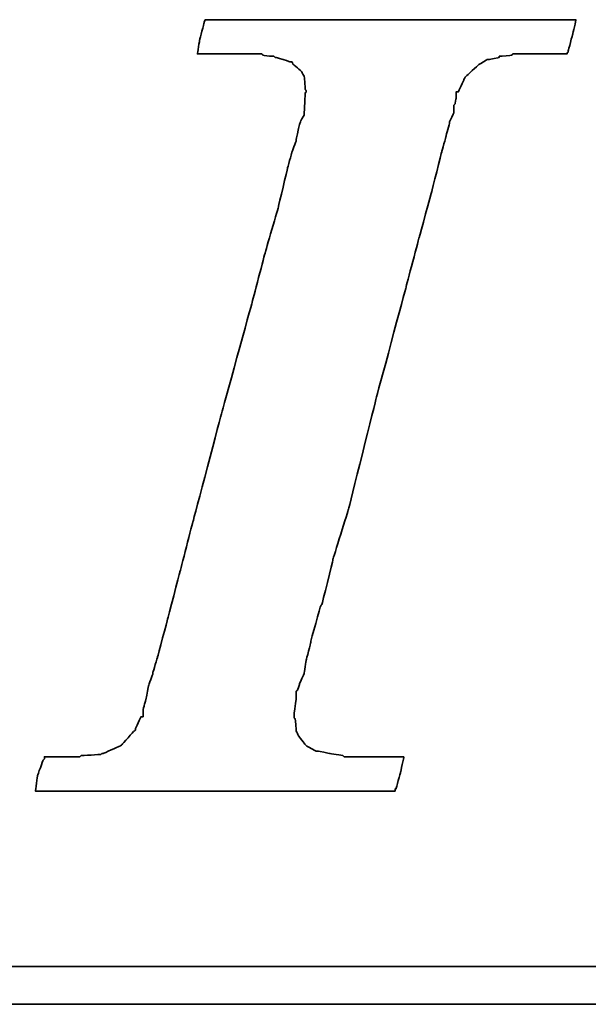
# Model space of a CAD drawing. Header units: millimetres. Extents: x 451 to 877, y 119 to 270.
# Tile 34 of 56: x 769.03 to 771.53, y 166.23 to 170.56. Entities that reach past the tile are written whole.
import ezdxf

# ---------------------------------------------------------------- set-up
doc = ezdxf.new("R2010")
doc.units = ezdxf.units.MM
doc.layers.add('DIM', color=4, linetype='CONTINUOUS')
doc.layers.add('layer 1', color=7, linetype='CONTINUOUS')

# ---------------------------------------------------------------- blocks, each defined once
blk = doc.blocks.new('TBI MOTION logo(完整正式版)')
at = {"layer": 'layer 1', "color": 22, "lineweight": 35}
for points, knots in [([(-40.59125, -7.94375), (-40.59125, -7.94375), (-40.97375, -7.94375), (-40.97375, -7.94375), (-40.97375, -7.94375), (-40.97375, -7.94375), (-41.38125, -7.94375), (-41.38125, -7.94375), (-41.38125, -7.94375), (-41.38125, -7.94375), (-41.54875, -7.94375), (-41.54875, -7.94375), (-41.54875, -7.94375), (-41.54875, -7.94375), (-41.59875, -7.94375), (-41.59875, -7.94375), (-41.59875, -7.94375), (-41.59875, -7.94375), (-41.88375, -7.94375), (-41.88375, -7.94375), (-41.88375, -7.94375), (-41.88375, -7.94375), (-41.90875, -7.91875), (-41.90875, -7.91875), (-41.90875, -7.91875), (-41.90875, -7.91875), (-42.19875, -7.87125), (-42.19875, -7.87125), (-42.19875, -7.87125), (-42.19875, -7.87125), (-42.43875, -7.82375), (-42.43875, -7.82375), (-42.43875, -7.82375), (-42.43875, -7.82375), (-42.45875, -7.82375), (-42.45875, -7.82375), (-42.45875, -7.82375), (-42.45875, -7.82375), (-42.48625, -7.82375), (-42.48625, -7.82375), (-42.48625, -7.82375), (-42.48625, -7.82375), (-42.67625, -7.72375), (-42.67625, -7.72375), (-42.67625, -7.72375), (-42.67625, -7.72375), (-42.70125, -7.70375), (-42.70125, -7.70375), (-42.70125, -7.70375), (-42.70125, -7.70375), (-42.72375, -7.67875), (-42.72375, -7.67875), (-42.72375, -7.67875), (-42.72375, -7.67875), (-42.86875, -7.48875), (-42.86875, -7.48875), (-42.86875, -7.48875), (-42.86875, -7.48875), (-42.89375, -7.43875), (-42.89375, -7.43875), (-42.89375, -7.43875), (-42.89375, -7.43875), (-42.91875, -7.38875), (-42.91875, -7.38875), (-42.91875, -7.38875), (-42.91875, -7.38875), (-42.93875, -7.12875), (-42.93875, -7.12875), (-42.93875, -7.12875), (-42.93875, -7.12875), (-42.96375, -7.10375), (-42.96375, -7.10375), (-42.96375, -7.10375), (-42.96375, -7.10375), (-42.96375, -7.05375), (-42.96375, -7.05375), (-42.96375, -7.05375), (-42.96375, -7.05375), (-42.96375, -7.00875), (-42.96375, -7.00875), (-42.96375, -7.00875), (-42.96375, -7.00875), (-42.91875, -6.69625), (-42.91875, -6.69625), (-42.91875, -6.69625), (-42.91875, -6.69625), (-42.91875, -6.62375), (-42.91875, -6.62375), (-42.91875, -6.62375), (-42.91875, -6.62375), (-42.91875, -6.59625), (-42.91875, -6.59625), (-42.91875, -6.59625), (-42.91875, -6.59625), (-42.91875, -6.57375), (-42.91875, -6.57375), (-42.91875, -6.57375), (-42.91875, -6.57375), (-42.91875, -6.52875), (-42.91875, -6.52875), (-42.91875, -6.52875), (-42.91875, -6.52875), (-42.89375, -6.50375), (-42.89375, -6.50375), (-42.89375, -6.50375), (-42.89375, -6.50375), (-42.84375, -6.38375), (-42.84375, -6.38375), (-42.84375, -6.38375), (-42.84375, -6.38375), (-42.84375, -6.35875), (-42.84375, -6.35875), (-42.84375, -6.35875), (-42.84375, -6.35875), (-42.74625, -6.14375), (-42.74625, -6.14375), (-42.74625, -6.14375), (-42.74625, -6.14375), (-42.70125, -5.85375), (-42.70125, -5.85375), (-42.70125, -5.85375), (-42.70125, -5.85375), (-42.60375, -5.47125), (-42.60375, -5.47125), (-42.60375, -5.47125), (-42.60375, -5.47125), (-42.60375, -5.44875), (-42.60375, -5.44875), (-42.60375, -5.44875), (-42.60375, -5.44875), (-42.38875, -4.67875), (-42.38875, -4.67875), (-42.38875, -4.67875), (-42.38875, -4.67875), (-42.36375, -4.65375), (-42.36375, -4.65375), (-42.36375, -4.65375), (-42.36375, -4.65375), (-42.12375, -3.69625), (-42.12375, -3.69625), (-42.12375, -3.69625), (-42.12375, -3.69625), (-42.12375, -3.67374), (-42.12375, -3.67374), (-42.12375, -3.67374), (-42.12375, -3.67374), (-41.78875, -2.59374), (-41.78875, -2.59374), (-41.78875, -2.59374), (-41.78875, -2.59374), (-41.18875, -0.19375), (-41.18875, -0.19375), (-41.18875, -0.19375), (-41.18875, -0.19375), (-40.54375, 2.20624), (-40.54375, 2.20624), (-40.54375, 2.20624), (-40.54375, 2.20624), (-40.25375, 3.30875), (-40.25375, 3.30875), (-40.25375, 3.30875), (-40.25375, 3.30875), (-39.98875, 4.27125), (-39.98875, 4.27125), (-39.98875, 4.27125), (-39.98875, 4.27125), (-39.77375, 5.13125), (-39.77375, 5.13125), (-39.77375, 5.13125), (-39.77375, 5.13125), (-39.67875, 5.47125), (-39.67875, 5.47125), (-39.67875, 5.47125), (-39.67875, 5.47125), (-39.60375, 5.75625), (-39.60375, 5.75625), (-39.60375, 5.75625), (-39.60375, 5.75625), (-39.60375, 5.78125), (-39.60375, 5.78125), (-39.60375, 5.78125), (-39.60375, 5.78125), (-39.50875, 5.97125), (-39.50875, 5.97125), (-39.50875, 5.97125), (-39.50875, 5.97125), (-39.50875, 6.13875), (-39.50875, 6.13875), (-39.50875, 6.13875), (-39.50875, 6.13875), (-39.48625, 6.16625), (-39.48625, 6.16625), (-39.48625, 6.16625), (-39.48625, 6.16625), (-39.46125, 6.28625), (-39.46125, 6.28625), (-39.46125, 6.28625), (-39.46125, 6.28625), (-39.46125, 6.42625), (-39.46125, 6.42625), (-39.46125, 6.42625), (-39.46125, 6.42625), (-39.41375, 6.42625), (-39.41375, 6.42625), (-39.41375, 6.42625), (-39.41375, 6.42625), (-39.29375, 6.69125), (-39.29375, 6.69125), (-39.29375, 6.69125), (-39.29375, 6.69125), (-39.26875, 6.74125), (-39.26875, 6.74125), (-39.26875, 6.74125), (-39.26875, 6.74125), (-39.24375, 6.76625), (-39.24375, 6.76625), (-39.24375, 6.76625), (-39.24375, 6.76625), (-38.98375, 7.00624), (-38.98375, 7.00624), (-38.98375, 7.00624), (-38.98375, 7.00624), (-38.95625, 7.02624), (-38.95625, 7.02624), (-38.95625, 7.02624), (-38.95625, 7.02624), (-38.78875, 7.12624), (-38.78875, 7.12624), (-38.78875, 7.12624), (-38.78875, 7.12624), (-38.76375, 7.12624), (-38.76375, 7.12624), (-38.76375, 7.12624), (-38.76375, 7.12624), (-38.74375, 7.12624), (-38.74375, 7.12624), (-38.74375, 7.12624), (-38.74375, 7.12624), (-38.52875, 7.17125), (-38.52875, 7.17125), (-38.52875, 7.17125), (-38.52875, 7.17125), (-38.52875, 7.19624), (-38.52875, 7.19624), (-38.52875, 7.19624), (-38.52875, 7.19624), (-38.50375, 7.19624), (-38.50375, 7.19624), (-38.50375, 7.19624), (-38.50375, 7.19624), (-38.26125, 7.21875), (-38.26125, 7.21875), (-38.26125, 7.21875), (-38.26125, 7.21875), (-38.23875, 7.24624), (-38.23875, 7.24624), (-38.23875, 7.24624), (-38.23875, 7.24624), (-38.21625, 7.24624), (-38.21625, 7.24624), (-38.21625, 7.24624), (-38.21625, 7.24624), (-38.18875, 7.24624), (-38.18875, 7.24624), (-38.18875, 7.24624), (-38.18875, 7.24624), (-37.90375, 7.24624), (-37.90375, 7.24624), (-37.90375, 7.24624), (-37.90375, 7.24624), (-37.85375, 7.24624), (-37.85375, 7.24624), (-37.85375, 7.24624), (-37.85375, 7.24624), (-37.75875, 7.24624), (-37.75875, 7.24624), (-37.75875, 7.24624), (-37.75875, 7.24624), (-37.42375, 7.24624), (-37.42375, 7.24624), (-37.42375, 7.24624), (-37.42375, 7.24624), (-37.08875, 7.24624), (-37.08875, 7.24624), (-37.08875, 7.24624), (-37.08875, 7.24624), (-37.06375, 7.24624), (-37.06375, 7.24624), (-37.06375, 7.24624), (-37.06375, 7.24624), (-37.06375, 7.26624), (-37.06375, 7.26624), (-37.06375, 7.26624), (-37.06375, 7.26624), (-37.03875, 7.29125), (-37.03875, 7.29125), (-37.03875, 7.29125), (-37.03875, 7.29125), (-37.03875, 7.31625), (-37.03875, 7.31625), (-37.03875, 7.31625), (-37.03875, 7.31625), (-36.94125, 7.67625), (-36.94125, 7.67625), (-36.94125, 7.67625), (-36.94125, 7.67625), (-36.86875, 7.98625), (-36.86875, 7.98625), (-36.86875, 7.98625), (-36.86875, 7.98625), (-36.98875, 7.98625), (-36.98875, 7.98625), (-36.98875, 7.98625), (-36.98875, 7.98625), (-37.42375, 7.98625), (-37.42375, 7.98625), (-37.42375, 7.98625), (-37.42375, 7.98625), (-37.94875, 7.98625), (-37.94875, 7.98625), (-37.94875, 7.98625), (-37.94875, 7.98625), (-38.57375, 7.98625), (-38.57375, 7.98625), (-38.57375, 7.98625), (-38.57375, 7.98625), (-39.29375, 7.98625), (-39.29375, 7.98625), (-39.29375, 7.98625), (-39.29375, 7.98625), (-40.82875, 7.98625), (-40.82875, 7.98625), (-40.82875, 7.98625), (-40.82875, 7.98625), (-42.36375, 7.98625), (-42.36375, 7.98625), (-42.36375, 7.98625), (-42.36375, 7.98625), (-43.08375, 7.98625), (-43.08375, 7.98625), (-43.08375, 7.98625), (-43.08375, 7.98625), (-43.70875, 7.98625), (-43.70875, 7.98625), (-43.70875, 7.98625), (-43.70875, 7.98625), (-44.23375, 7.98625), (-44.23375, 7.98625), (-44.23375, 7.98625), (-44.23375, 7.98625), (-44.66875, 7.98625), (-44.66875, 7.98625), (-44.66875, 7.98625), (-44.66875, 7.98625), (-44.88375, 7.98625), (-44.88375, 7.98625), (-44.88375, 7.98625), (-44.88375, 7.98625), (-44.90875, 7.94125), (-44.90875, 7.94125), (-44.90875, 7.94125), (-44.90875, 7.94125), (-44.90875, 7.91625), (-44.90875, 7.91625), (-44.90875, 7.91625), (-44.90875, 7.91625), (-45.00375, 7.55625), (-45.00375, 7.55625), (-45.00375, 7.55625), (-45.00375, 7.55625), (-45.05375, 7.24624), (-45.05375, 7.24624), (-45.05375, 7.24624), (-45.05375, 7.24624), (-44.61875, 7.24624), (-44.61875, 7.24624), (-44.61875, 7.24624), (-44.61875, 7.24624), (-44.11375, 7.24624), (-44.11375, 7.24624), (-44.11375, 7.24624), (-44.11375, 7.24624), (-43.99375, 7.24624), (-43.99375, 7.24624), (-43.99375, 7.24624), (-43.99375, 7.24624), (-43.94625, 7.24624), (-43.94625, 7.24624), (-43.94625, 7.24624), (-43.94625, 7.24624), (-43.92374, 7.24624), (-43.92374, 7.24624), (-43.92374, 7.24624), (-43.92374, 7.24624), (-43.65875, 7.24624), (-43.65875, 7.24624), (-43.65875, 7.24624), (-43.65875, 7.24624), (-43.63875, 7.21875), (-43.63875, 7.21875), (-43.63875, 7.21875), (-43.63875, 7.21875), (-43.46875, 7.19624), (-43.46875, 7.19624), (-43.46875, 7.19624), (-43.46875, 7.19624), (-43.39875, 7.19624), (-43.39875, 7.19624), (-43.39875, 7.19624), (-43.39875, 7.19624), (-43.37125, 7.17125), (-43.37125, 7.17125), (-43.37125, 7.17125), (-43.37125, 7.17125), (-43.34875, 7.17125), (-43.34875, 7.17125), (-43.34875, 7.17125), (-43.34875, 7.17125), (-43.20375, 7.12624), (-43.20375, 7.12624), (-43.20375, 7.12624), (-43.20375, 7.12624), (-43.05875, 7.07624), (-43.05875, 7.07624), (-43.05875, 7.07624), (-43.05875, 7.07624), (-43.01375, 7.07624), (-43.01375, 7.07624), (-43.01375, 7.07624), (-43.01375, 7.07624), (-42.98875, 7.02624), (-42.98875, 7.02624), (-42.98875, 7.02624), (-42.98875, 7.02624), (-42.79875, 6.86125), (-42.79875, 6.86125), (-42.79875, 6.86125), (-42.79875, 6.86125), (-42.77375, 6.81125), (-42.77375, 6.81125), (-42.77375, 6.81125), (-42.77375, 6.81125), (-42.74625, 6.76625), (-42.74625, 6.76625), (-42.74625, 6.76625), (-42.74625, 6.76625), (-42.72375, 6.47625), (-42.72375, 6.47625), (-42.72375, 6.47625), (-42.72375, 6.47625), (-42.70125, 6.45124), (-42.70125, 6.45124), (-42.70125, 6.45124), (-42.70125, 6.45124), (-42.70125, 6.42625), (-42.70125, 6.42625), (-42.70125, 6.42625), (-42.70125, 6.42625), (-42.72375, 6.40625), (-42.72375, 6.40625), (-42.72375, 6.40625), (-42.72375, 6.40625), (-42.74625, 5.97125), (-42.74625, 5.97125), (-42.74625, 5.97125), (-42.74625, 5.97125), (-42.74625, 5.94625), (-42.74625, 5.94625), (-42.74625, 5.94625), (-42.74625, 5.94625), (-42.74625, 5.92625), (-42.74625, 5.92625), (-42.74625, 5.92625), (-42.74625, 5.92625), (-42.77375, 5.87625), (-42.77375, 5.87625), (-42.77375, 5.87625), (-42.77375, 5.87625), (-42.81875, 5.80625), (-42.81875, 5.80625), (-42.81875, 5.80625), (-42.81875, 5.80625), (-42.86875, 5.63625), (-42.86875, 5.63625), (-42.86875, 5.63625), (-42.86875, 5.63625), (-42.91875, 5.39625), (-42.91875, 5.39625), (-42.91875, 5.39625), (-42.91875, 5.39625), (-42.91875, 5.37124), (-42.91875, 5.37124), (-42.91875, 5.37124), (-42.91875, 5.37124), (-43.01375, 5.10874), (-43.01375, 5.10874), (-43.01375, 5.10874), (-43.01375, 5.10874), (-43.10875, 4.77124), (-43.10875, 4.77124), (-43.10875, 4.77124), (-43.10875, 4.77124), (-43.29875, 3.95625), (-43.29875, 3.95625), (-43.29875, 3.95625), (-43.29875, 3.95625), (-43.58875, 2.95125), (-43.58875, 2.95125), (-43.58875, 2.95125), (-43.58875, 2.95125), (-43.87375, 1.87125), (-43.87375, 1.87125), (-43.87375, 1.87125), (-43.87375, 1.87125), (-44.52625, -0.50374), (-44.52625, -0.50374), (-44.52625, -0.50374), (-44.52625, -0.50374), (-45.14875, -2.85375), (-45.14875, -2.85375), (-45.14875, -2.85375), (-45.14875, -2.85375), (-45.43375, -3.95875), (-45.43375, -3.95875), (-45.43375, -3.95875), (-45.43375, -3.95875), (-45.69875, -4.96875), (-45.69875, -4.96875), (-45.69875, -4.96875), (-45.69875, -4.96875), (-45.91375, -5.78375), (-45.91375, -5.78375), (-45.91375, -5.78375), (-45.91375, -5.78375), (-46.01375, -6.11875), (-46.01375, -6.11875), (-46.01375, -6.11875), (-46.01375, -6.11875), (-46.01375, -6.14375), (-46.01375, -6.14375), (-46.01375, -6.14375), (-46.01375, -6.14375), (-46.10875, -6.40875), (-46.10875, -6.40875), (-46.10875, -6.40875), (-46.10875, -6.40875), (-46.15375, -6.64875), (-46.15375, -6.64875), (-46.15375, -6.64875), (-46.15375, -6.64875), (-46.20375, -6.83875), (-46.20375, -6.83875), (-46.20375, -6.83875), (-46.20375, -6.83875), (-46.22875, -6.93375), (-46.22875, -6.93375), (-46.22875, -6.93375), (-46.22875, -6.93375), (-46.22875, -7.07875), (-46.22875, -7.07875), (-46.22875, -7.07875), (-46.22875, -7.07875), (-46.27375, -7.07875), (-46.27375, -7.07875), (-46.27375, -7.07875), (-46.27375, -7.07875), (-46.39375, -7.34375), (-46.39375, -7.34375), (-46.39375, -7.34375), (-46.39375, -7.34375), (-46.39375, -7.36875), (-46.39375, -7.36875), (-46.39375, -7.36875), (-46.39375, -7.36875), (-46.42125, -7.38875), (-46.42125, -7.38875), (-46.42125, -7.38875), (-46.42125, -7.38875), (-46.68375, -7.67875), (-46.68375, -7.67875), (-46.68375, -7.67875), (-46.68375, -7.67875), (-46.70875, -7.70375), (-46.70875, -7.70375), (-46.70875, -7.70375), (-46.70875, -7.70375), (-46.75375, -7.72375), (-46.75375, -7.72375), (-46.75375, -7.72375), (-46.75375, -7.72375), (-47.08875, -7.87125), (-47.08875, -7.87125), (-47.08875, -7.87125), (-47.08875, -7.87125), (-47.11625, -7.87125), (-47.11625, -7.87125), (-47.11625, -7.87125), (-47.11625, -7.87125), (-47.13875, -7.89375), (-47.13875, -7.89375), (-47.13875, -7.89375), (-47.13875, -7.89375), (-47.56875, -7.91875), (-47.56875, -7.91875), (-47.56875, -7.91875), (-47.56875, -7.91875), (-47.59625, -7.94375), (-47.59625, -7.94375), (-47.59625, -7.94375), (-47.59625, -7.94375), (-47.64375, -7.94375), (-47.64375, -7.94375), (-47.64375, -7.94375), (-47.64375, -7.94375), (-47.73625, -7.94375), (-47.73625, -7.94375), (-47.73625, -7.94375), (-47.73625, -7.94375), (-48.07375, -7.94375), (-48.07375, -7.94375), (-48.07375, -7.94375), (-48.07375, -7.94375), (-48.36125, -7.94375), (-48.36125, -7.94375), (-48.36125, -7.94375), (-48.36125, -7.94375), (-48.36125, -7.96625), (-48.36125, -7.96625), (-48.36125, -7.96625), (-48.36125, -7.96625), (-48.36125, -7.99125), (-48.36125, -7.99125), (-48.36125, -7.99125), (-48.36125, -7.99125), (-48.38875, -8.01375), (-48.38875, -8.01375), (-48.38875, -8.01375), (-48.38875, -8.01375), (-48.50875, -8.34875), (-48.50875, -8.34875), (-48.50875, -8.34875), (-48.50875, -8.34875), (-48.55375, -8.68625), (-48.55375, -8.68625), (-48.55375, -8.68625), (-48.55375, -8.68625), (-48.45875, -8.68625), (-48.45875, -8.68625), (-48.45875, -8.68625), (-48.45875, -8.68625), (-48.07375, -8.68625), (-48.07375, -8.68625), (-48.07375, -8.68625), (-48.07375, -8.68625), (-47.52375, -8.68625), (-47.52375, -8.68625), (-47.52375, -8.68625), (-47.52375, -8.68625), (-46.92375, -8.68625), (-46.92375, -8.68625), (-46.92375, -8.68625), (-46.92375, -8.68625), (-46.25375, -8.68625), (-46.25375, -8.68625), (-46.25375, -8.68625), (-46.25375, -8.68625), (-46.20375, -8.68625), (-46.20375, -8.68625), (-46.20375, -8.68625), (-46.20375, -8.68625), (-44.71375, -8.68625), (-44.71375, -8.68625), (-44.71375, -8.68625), (-44.71375, -8.68625), (-43.22875, -8.68625), (-43.22875, -8.68625), (-43.22875, -8.68625), (-43.22875, -8.68625), (-42.55875, -8.68625), (-42.55875, -8.68625), (-42.55875, -8.68625), (-42.55875, -8.68625), (-42.50875, -8.68625), (-42.50875, -8.68625), (-42.50875, -8.68625), (-42.50875, -8.68625), (-41.93375, -8.68625), (-41.93375, -8.68625), (-41.93375, -8.68625), (-41.93375, -8.68625), (-41.38125, -8.68625), (-41.38125, -8.68625), (-41.38125, -8.68625), (-41.38125, -8.68625), (-40.97375, -8.68625), (-40.97375, -8.68625), (-40.97375, -8.68625), (-40.97375, -8.68625), (-40.78125, -8.68625), (-40.78125, -8.68625), (-40.78125, -8.68625), (-40.78125, -8.68625), (-40.78125, -8.63875), (-40.78125, -8.63875), (-40.78125, -8.63875), (-40.78125, -8.63875), (-40.75875, -8.63875), (-40.75875, -8.63875), (-40.75875, -8.63875), (-40.75875, -8.63875), (-40.66375, -8.27875), (-40.66375, -8.27875), (-40.66375, -8.27875), (-40.66375, -8.27875), (-40.59125, -7.94375), (-40.59125, -7.94375)], [0, 0, 0, 0, 0.00558659, 0.00558659, 0.00558659, 0.0055866, 0.01117318, 0.01117318, 0.01117318, 0.01117319, 0.01675978, 0.01675978, 0.01675978, 0.01675979, 0.02234637, 0.02234637, 0.02234637, 0.02234638, 0.02793296, 0.02793296, 0.02793296, 0.02793297, 0.03351955, 0.03351955, 0.03351955, 0.03351956, 0.03910615, 0.03910615, 0.03910615, 0.03910616, 0.04469274, 0.04469274, 0.04469274, 0.04469275, 0.05027933, 0.05027933, 0.05027933, 0.05027934, 0.05586592, 0.05586592, 0.05586592, 0.05586593, 0.06145251, 0.06145251, 0.06145251, 0.06145252, 0.06703911, 0.06703911, 0.06703911, 0.06703912, 0.0726257, 0.0726257, 0.0726257, 0.07262571, 0.07821229, 0.07821229, 0.07821229, 0.0782123, 0.08379888, 0.08379888, 0.08379888, 0.08379889, 0.08938547, 0.08938547, 0.08938547, 0.08938548, 0.09497207, 0.09497207, 0.09497207, 0.09497208, 0.10055866, 0.10055866, 0.10055866, 0.10055867, 0.10614525, 0.10614525, 0.10614525, 0.10614526, 0.11173184, 0.11173184, 0.11173184, 0.11173185, 0.11731844, 0.11731844, 0.11731844, 0.11731845, 0.12290503, 0.12290503, 0.12290503, 0.12290504, 0.12849162, 0.12849162, 0.12849162, 0.12849163, 0.13407821, 0.13407821, 0.13407821, 0.13407822, 0.1396648, 0.1396648, 0.1396648, 0.13966481, 0.1452514, 0.1452514, 0.1452514, 0.14525141, 0.15083799, 0.15083799, 0.15083799, 0.150838, 0.15642458, 0.15642458, 0.15642458, 0.15642459, 0.16201117, 0.16201117, 0.16201117, 0.16201118, 0.16759777, 0.16759777, 0.16759777, 0.16759778, 0.17318436, 0.17318436, 0.17318436, 0.17318437, 0.17877095, 0.17877095, 0.17877095, 0.17877096, 0.18435754, 0.18435754, 0.18435754, 0.18435755, 0.18994413, 0.18994413, 0.18994413, 0.18994414, 0.19553073, 0.19553073, 0.19553073, 0.19553074, 0.20111732, 0.20111732, 0.20111732, 0.20111733, 0.20670391, 0.20670391, 0.20670391, 0.20670392, 0.2122905, 0.2122905, 0.2122905, 0.21229051, 0.21787709, 0.21787709, 0.21787709, 0.2178771, 0.22346369, 0.22346369, 0.22346369, 0.2234637, 0.22905028, 0.22905028, 0.22905028, 0.22905029, 0.23463687, 0.23463687, 0.23463687, 0.23463688, 0.24022346, 0.24022346, 0.24022346, 0.24022347, 0.24581006, 0.24581006, 0.24581006, 0.24581007, 0.25139665, 0.25139665, 0.25139665, 0.25139666, 0.25698324, 0.25698324, 0.25698324, 0.25698325, 0.26256983, 0.26256983, 0.26256983, 0.26256984, 0.26815642, 0.26815642, 0.26815642, 0.26815643, 0.27374302, 0.27374302, 0.27374302, 0.27374303, 0.27932961, 0.27932961, 0.27932961, 0.27932962, 0.2849162, 0.2849162, 0.2849162, 0.28491621, 0.29050279, 0.29050279, 0.29050279, 0.2905028, 0.29608939, 0.29608939, 0.29608939, 0.2960894, 0.30167598, 0.30167598, 0.30167598, 0.30167599, 0.30726257, 0.30726257, 0.30726257, 0.30726258, 0.31284916, 0.31284916, 0.31284916, 0.31284917, 0.31843575, 0.31843575, 0.31843575, 0.31843576, 0.32402235, 0.32402235, 0.32402235, 0.32402236, 0.32960894, 0.32960894, 0.32960894, 0.32960895, 0.33519553, 0.33519553, 0.33519553, 0.33519554, 0.34078212, 0.34078212, 0.34078212, 0.34078213, 0.34636872, 0.34636872, 0.34636872, 0.34636873, 0.35195531, 0.35195531, 0.35195531, 0.35195532, 0.3575419, 0.3575419, 0.3575419, 0.35754191, 0.36312849, 0.36312849, 0.36312849, 0.3631285, 0.36871508, 0.36871508, 0.36871508, 0.36871509, 0.37430168, 0.37430168, 0.37430168, 0.37430169, 0.37988827, 0.37988827, 0.37988827, 0.37988828, 0.38547486, 0.38547486, 0.38547486, 0.38547487, 0.39106145, 0.39106145, 0.39106145, 0.39106146, 0.39664804, 0.39664804, 0.39664804, 0.39664805, 0.40223464, 0.40223464, 0.40223464, 0.40223465, 0.40782123, 0.40782123, 0.40782123, 0.40782124, 0.41340782, 0.41340782, 0.41340782, 0.41340783, 0.41899441, 0.41899441, 0.41899441, 0.41899442, 0.42458101, 0.42458101, 0.42458101, 0.42458102, 0.4301676, 0.4301676, 0.4301676, 0.43016761, 0.43575419, 0.43575419, 0.43575419, 0.4357542, 0.44134078, 0.44134078, 0.44134078, 0.44134079, 0.44692737, 0.44692737, 0.44692737, 0.44692738, 0.45251397, 0.45251397, 0.45251397, 0.45251398, 0.45810056, 0.45810056, 0.45810056, 0.45810057, 0.46368715, 0.46368715, 0.46368715, 0.46368716, 0.46927374, 0.46927374, 0.46927374, 0.46927375, 0.47486034, 0.47486034, 0.47486034, 0.47486035, 0.48044693, 0.48044693, 0.48044693, 0.48044694, 0.48603352, 0.48603352, 0.48603352, 0.48603353, 0.49162011, 0.49162011, 0.49162011, 0.49162012, 0.4972067, 0.4972067, 0.4972067, 0.49720671, 0.5027933, 0.5027933, 0.5027933, 0.50279331, 0.50837989, 0.50837989, 0.50837989, 0.5083799, 0.51396648, 0.51396648, 0.51396648, 0.51396649, 0.51955307, 0.51955307, 0.51955307, 0.51955308, 0.52513966, 0.52513966, 0.52513966, 0.52513967, 0.53072626, 0.53072626, 0.53072626, 0.53072627, 0.53631285, 0.53631285, 0.53631285, 0.53631286, 0.54189944, 0.54189944, 0.54189944, 0.54189945, 0.54748603, 0.54748603, 0.54748603, 0.54748604, 0.55307263, 0.55307263, 0.55307263, 0.55307264, 0.55865922, 0.55865922, 0.55865922, 0.55865923, 0.56424581, 0.56424581, 0.56424581, 0.56424582, 0.5698324, 0.5698324, 0.5698324, 0.56983241, 0.57541899, 0.57541899, 0.57541899, 0.575419, 0.58100559, 0.58100559, 0.58100559, 0.5810056, 0.58659218, 0.58659218, 0.58659218, 0.58659219, 0.59217877, 0.59217877, 0.59217877, 0.59217878, 0.59776536, 0.59776536, 0.59776536, 0.59776537, 0.60335196, 0.60335196, 0.60335196, 0.60335197, 0.60893855, 0.60893855, 0.60893855, 0.60893856, 0.61452514, 0.61452514, 0.61452514, 0.61452515, 0.62011173, 0.62011173, 0.62011173, 0.62011174, 0.62569832, 0.62569832, 0.62569832, 0.62569833, 0.63128492, 0.63128492, 0.63128492, 0.63128493, 0.63687151, 0.63687151, 0.63687151, 0.63687152, 0.6424581, 0.6424581, 0.6424581, 0.64245811, 0.64804469, 0.64804469, 0.64804469, 0.6480447, 0.65363128, 0.65363128, 0.65363128, 0.65363129, 0.65921788, 0.65921788, 0.65921788, 0.65921789, 0.66480447, 0.66480447, 0.66480447, 0.66480448, 0.67039106, 0.67039106, 0.67039106, 0.67039107, 0.67597765, 0.67597765, 0.67597765, 0.67597766, 0.68156425, 0.68156425, 0.68156425, 0.68156426, 0.68715084, 0.68715084, 0.68715084, 0.68715085, 0.69273743, 0.69273743, 0.69273743, 0.69273744, 0.69832402, 0.69832402, 0.69832402, 0.69832403, 0.70391061, 0.70391061, 0.70391061, 0.70391062, 0.70949721, 0.70949721, 0.70949721, 0.70949722, 0.7150838, 0.7150838, 0.7150838, 0.71508381, 0.72067039, 0.72067039, 0.72067039, 0.7206704, 0.72625698, 0.72625698, 0.72625698, 0.72625699, 0.73184358, 0.73184358, 0.73184358, 0.73184359, 0.73743017, 0.73743017, 0.73743017, 0.73743018, 0.74301676, 0.74301676, 0.74301676, 0.74301677, 0.74860335, 0.74860335, 0.74860335, 0.74860336, 0.75418994, 0.75418994, 0.75418994, 0.75418995, 0.75977654, 0.75977654, 0.75977654, 0.75977655, 0.76536313, 0.76536313, 0.76536313, 0.76536314, 0.77094972, 0.77094972, 0.77094972, 0.77094973, 0.77653631, 0.77653631, 0.77653631, 0.77653632, 0.78212291, 0.78212291, 0.78212291, 0.78212292, 0.7877095, 0.7877095, 0.7877095, 0.78770951, 0.79329609, 0.79329609, 0.79329609, 0.7932961, 0.79888268, 0.79888268, 0.79888268, 0.79888269, 0.80446927, 0.80446927, 0.80446927, 0.80446928, 0.81005587, 0.81005587, 0.81005587, 0.81005588, 0.81564246, 0.81564246, 0.81564246, 0.81564247, 0.82122905, 0.82122905, 0.82122905, 0.82122906, 0.82681564, 0.82681564, 0.82681564, 0.82681565, 0.83240223, 0.83240223, 0.83240223, 0.83240224, 0.83798883, 0.83798883, 0.83798883, 0.83798884, 0.84357542, 0.84357542, 0.84357542, 0.84357543, 0.84916201, 0.84916201, 0.84916201, 0.84916202, 0.8547486, 0.8547486, 0.8547486, 0.85474861, 0.8603352, 0.8603352, 0.8603352, 0.86033521, 0.86592179, 0.86592179, 0.86592179, 0.8659218, 0.87150838, 0.87150838, 0.87150838, 0.87150839, 0.87709497, 0.87709497, 0.87709497, 0.87709498, 0.88268156, 0.88268156, 0.88268156, 0.88268157, 0.88826816, 0.88826816, 0.88826816, 0.88826817, 0.89385475, 0.89385475, 0.89385475, 0.89385476, 0.89944134, 0.89944134, 0.89944134, 0.89944135, 0.90502793, 0.90502793, 0.90502793, 0.90502794, 0.91061453, 0.91061453, 0.91061453, 0.91061454, 0.91620112, 0.91620112, 0.91620112, 0.91620113, 0.92178771, 0.92178771, 0.92178771, 0.92178772, 0.9273743, 0.9273743, 0.9273743, 0.92737431, 0.93296089, 0.93296089, 0.93296089, 0.9329609, 0.93854749, 0.93854749, 0.93854749, 0.9385475, 0.94413408, 0.94413408, 0.94413408, 0.94413409, 0.94972067, 0.94972067, 0.94972067, 0.94972068, 0.95530726, 0.95530726, 0.95530726, 0.95530727, 0.96089385, 0.96089385, 0.96089385, 0.96089386, 0.96648045, 0.96648045, 0.96648045, 0.96648046, 0.97206704, 0.97206704, 0.97206704, 0.97206705, 0.97765363, 0.97765363, 0.97765363, 0.97765364, 0.98324022, 0.98324022, 0.98324022, 0.98324023, 0.98882682, 0.98882682, 0.98882682, 0.98882683, 0.99441341, 0.99441341, 0.99441341, 0.99441342, 1, 1, 1, 1]), ([(75.90875, -9.47875), (75.90875, -9.47875), (75.90875, -12.28625), (75.90875, -12.28625), (75.90875, -12.28625), (75.90875, -12.28625), (75.90875, -12.47875), (75.90875, -12.47875), (75.90875, -12.47875), (75.90875, -12.47875), (75.71625, -12.47875), (75.71625, -12.47875), (75.71625, -12.47875), (75.71625, -12.47875), (-88.32875, -12.47875), (-88.32875, -12.47875), (-88.32875, -12.47875), (-88.32875, -12.47875), (-88.32875, -13.29375), (-88.32875, -13.29375), (-88.32875, -13.29375), (-88.32875, -13.29375), (82.89125, -13.29375), (82.89125, -13.29375), (82.89125, -13.29375), (82.89125, -13.29375), (75.90875, -9.47875), (75.90875, -9.47875)], [0, 0, 0, 0, 0.14285714, 0.14285714, 0.14285714, 0.14285715, 0.28571429, 0.28571429, 0.28571429, 0.2857143, 0.42857143, 0.42857143, 0.42857143, 0.42857144, 0.57142857, 0.57142857, 0.57142857, 0.57142858, 0.71428571, 0.71428571, 0.71428571, 0.71428572, 0.85714286, 0.85714286, 0.85714286, 0.85714287, 1, 1, 1, 1])]:
    blk.add_open_spline(points, degree=3, knots=knots, dxfattribs=at)

msp = doc.modelspace()

# ---------------------------------------------------------------- block references
at = {"layer": 'DIM', "color": 7, "xscale": 0.203283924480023, "yscale": 0.203283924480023, "zscale": 0.203283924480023}
msp.add_blockref('TBI MOTION logo(完整正式版)', (778.972, 168.9324), dxfattribs=at)

doc.saveas('drawing.dxf')
